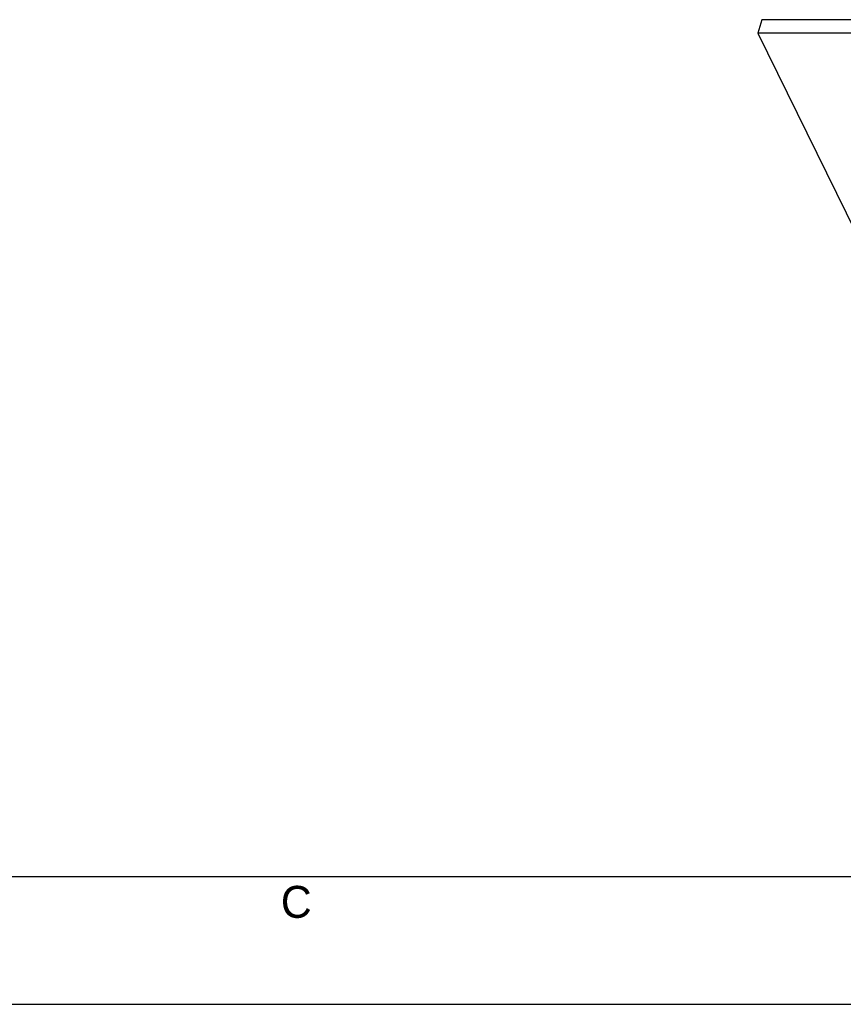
# Model space of a CAD drawing. Header units: millimetres. Extents: x 0 to 594, y 0 to 420.
# Tile 3 of 22: x 202 to 267, y 0 to 77. Entities that reach past the tile are written whole.
import ezdxf

# ---------------------------------------------------------------- set-up
doc = ezdxf.new("R2010")
doc.units = ezdxf.units.MM
doc.header["$LTSCALE"] = 32.67
doc.layers.get('0').update_dxf_attribs({"linetype": 'CONTINUOUS'})
doc.styles.add('TEXTSTYLE_2', font='trium.ttf')

msp = doc.modelspace()

# ---------------------------------------------------------------- linework, layer by layer
at = {"color": 7, "linetype": 'CONTINUOUS'}
for p, q in [((260.35126, 77.1377), (260.0285, 76.09326)), ((334.03614, 77.1377), (260.35126, 77.1377)), ((260.0285, 76.09326), (284.43185, 26.36446)), ((333.71338, 76.09326), (260.0285, 76.09326)), ((20, 10), (570.21398, 10))]:
    msp.add_line(p, q, dxfattribs=at)
at = {"color": 2, "linetype": 'CONTINUOUS'}
msp.add_line((0, 0), (594, 0), dxfattribs=at)

# ---------------------------------------------------------------- texts
at = {"color": 2, "linetype": 'CONTINUOUS', "insert": (223.90236, 9.2754), "char_height": 2.5, "width": 2.5, "attachment_point": 2, "line_spacing_factor": 0.9, "style": 'TEXTSTYLE_2'}
msp.add_mtext('C', dxfattribs=at)

doc.saveas('drawing.dxf')
